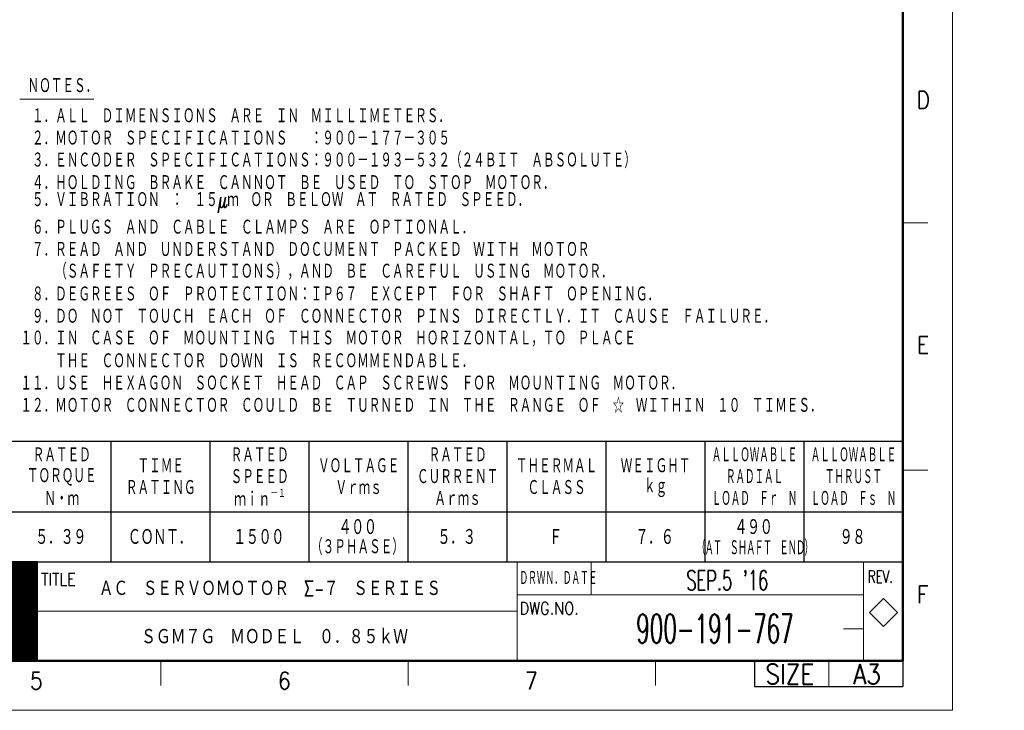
# Model space of a CAD drawing. Header units: millimetres. Extents: x 0 to 1076, y 0 to 742.
# Tile 110 of 127: x 579 to 1076, y 0 to 349. Entities that reach past the tile are written whole.
import ezdxf

# ---------------------------------------------------------------- set-up
doc = ezdxf.new("R2010")
doc.units = ezdxf.units.MM
doc.header["$LTSCALE"] = 0.454724
doc.layers.add('NoLayerName_001', color=7, linetype='Continuous')
doc.styles.get("Standard").update_dxf_attribs({"font": 'txt', "bigfont": 'extfont2'})

# ---------------------------------------------------------------- blocks, each defined once
blk = doc.blocks.new('JZB_0007')
at = {"layer": 'NoLayerName_001', "color": 3, "lineweight": 13}
for s, insert, char_height, attachment_point in [('\\A1;\\W0.8333;Ｋ．ＩＮＯＵＥ', (84.82, 14.64), 2.91, 5), ("\\A1;\\W0.6000;SEP.5 '16", (237.32, 14.64), 4, 5), ('\\A1;\\W0.8217;ＡＣ\u3000ＳＥＲＶＯＭＯＴＯＲ\u3000Σ-７\u3000ＳＥＲＩＥＳ', (110.32, 13.01), 3.27, 4), ('\\A1;\\W0.8333;Ｔ．ＨＩＲＯＳＥ', (84.82, 8.14), 2.91, 5), ('\\A1;\\W0.5500;900-191-767', (234.82, 4.89), 5.82, 5), ('\\A1;\\W0.8333;ＳＧＭ７Ｇ\u3000ＭＯＤＥＬ\u3000０．８５ｋＷ', (145.82, 3.26), 3.27, 5)]:
    blk.add_mtext(s, dxfattribs=dict(at, insert=insert, char_height=char_height, attachment_point=attachment_point))
blk = doc.blocks.new('*X110')
at = {"color": 7, "linetype": 'Continuous', "lineweight": 13}
for p, q in [((0, 19.8), (40, 19.8)), ((0, 19.65), (40, 19.65)), ((0, 19.5), (40, 19.5)), ((0, 19.35), (40, 19.35)), ((0, 19.2), (40, 19.2)), ((0, 19.05), (40, 19.05)), ((0, 18.9), (40, 18.9)), ((0, 18.75), (40, 18.75)), ((0, 18.6), (40, 18.6)), ((0, 18.45), (40, 18.45)), ((0, 18.3), (40, 18.3)), ((0, 18.15), (40, 18.15)), ((0, 18), (40, 18)), ((0, 17.85), (40, 17.85)), ((0, 17.7), (40, 17.7)), ((0, 17.55), (40, 17.55)), ((0, 17.4), (40, 17.4)), ((0, 17.25), (40, 17.25)), ((0, 17.1), (40, 17.1)), ((0, 16.95), (40, 16.95)), ((0, 16.8), (40, 16.8)), ((0, 16.65), (40, 16.65)), ((0, 16.5), (40, 16.5)), ((0, 16.35), (40, 16.35)), ((0, 16.2), (40, 16.2)), ((0, 16.05), (40, 16.05)), ((0, 15.9), (40, 15.9)), ((0, 15.75), (40, 15.75)), ((0, 15.6), (40, 15.6)), ((0, 15.45), (40, 15.45)), ((0, 15.3), (40, 15.3)), ((0, 15.15), (40, 15.15)), ((0, 15), (40, 15)), ((0, 14.85), (40, 14.85)), ((0, 14.7), (40, 14.7)), ((0, 14.55), (40, 14.55)), ((0, 14.4), (40, 14.4)), ((0, 14.25), (40, 14.25)), ((0, 14.1), (40, 14.1)), ((0, 13.95), (40, 13.95)), ((0, 13.8), (40, 13.8)), ((0, 13.65), (40, 13.65)), ((0, 13.5), (40, 13.5)), ((0, 13.35), (40, 13.35)), ((0, 13.2), (40, 13.2)), ((0, 13.05), (40, 13.05)), ((0, 12.9), (40, 12.9)), ((0, 12.75), (40, 12.75)), ((0, 12.6), (40, 12.6)), ((0, 12.45), (40, 12.45)), ((0, 12.3), (40, 12.3)), ((0, 12.15), (40, 12.15)), ((0, 12), (40, 12)), ((0, 11.85), (40, 11.85)), ((0, 11.7), (40, 11.7)), ((0, 11.55), (40, 11.55)), ((0, 11.4), (40, 11.4)), ((0, 11.25), (40, 11.25)), ((0, 11.1), (40, 11.1)), ((0, 10.95), (40, 10.95)), ((0, 10.8), (40, 10.8)), ((0, 10.65), (40, 10.65)), ((0, 10.5), (40, 10.5)), ((0, 10.35), (40, 10.35)), ((0, 10.2), (40, 10.2)), ((0, 10.05), (40, 10.05)), ((0, 9.9), (40, 9.9)), ((0, 9.75), (40, 9.75)), ((0, 9.6), (40, 9.6)), ((0, 9.45), (40, 9.45)), ((0, 9.3), (40, 9.3)), ((0, 9.15), (40, 9.15)), ((0, 9), (40, 9)), ((0, 8.85), (40, 8.85)), ((0, 8.7), (40, 8.7)), ((0, 8.55), (40, 8.55)), ((0, 8.4), (40, 8.4)), ((0, 8.25), (40, 8.25)), ((0, 8.1), (40, 8.1)), ((0, 7.95), (40, 7.95)), ((0, 7.8), (40, 7.8)), ((0, 7.65), (40, 7.65)), ((0, 7.5), (40, 7.5)), ((0, 7.35), (40, 7.35)), ((0, 7.2), (40, 7.2)), ((0, 7.05), (40, 7.05)), ((0, 6.9), (40, 6.9)), ((0, 6.75), (40, 6.75)), ((0, 6.6), (40, 6.6)), ((0, 6.45), (40, 6.45)), ((0, 6.3), (40, 6.3)), ((0, 6.15), (40, 6.15)), ((0, 6), (40, 6)), ((0, 5.85), (40, 5.85)), ((0, 5.7), (40, 5.7)), ((0, 5.55), (40, 5.55)), ((0, 5.4), (40, 5.4)), ((0, 5.25), (40, 5.25)), ((0, 5.1), (40, 5.1)), ((0, 4.95), (40, 4.95)), ((0, 4.8), (40, 4.8)), ((0, 4.65), (40, 4.65)), ((0, 4.5), (40, 4.5)), ((0, 4.35), (40, 4.35)), ((0, 4.2), (40, 4.2)), ((0, 4.05), (40, 4.05)), ((0, 3.9), (40, 3.9)), ((0, 3.75), (40, 3.75)), ((0, 3.6), (40, 3.6)), ((0, 3.45), (40, 3.45)), ((0, 3.3), (40, 3.3)), ((0, 3.15), (40, 3.15)), ((0, 3), (40, 3)), ((0, 2.85), (40, 2.85)), ((0, 2.7), (40, 2.7)), ((0, 2.55), (40, 2.55)), ((0, 2.4), (40, 2.4)), ((0, 2.25), (40, 2.25)), ((0, 2.1), (40, 2.1)), ((0, 1.95), (40, 1.95)), ((0, 1.8), (40, 1.8)), ((0, 1.65), (40, 1.65)), ((0, 1.5), (40, 1.5)), ((0, 1.35), (40, 1.35)), ((0, 1.2), (40, 1.2)), ((0, 1.05), (40, 1.05)), ((0, 0.9), (40, 0.9)), ((0, 0.75), (40, 0.75)), ((0, 0.6), (40, 0.6)), ((0, 0.45), (40, 0.45)), ((0, 0.3), (40, 0.3)), ((0, 0.15), (40, 0.15)), ((0, 0), (40, 0))]:
    blk.add_line(p, q, dxfattribs=at)
blk = doc.blocks.new('JZB_0008')
at = {"layer": 'NoLayerName_001', "color": 7, "linetype": 'Continuous', "lineweight": 25}
for p, q in [((210, 20), (170, 20)), ((210, 20), (210, 0)), ((170, 0), (210, 0))]:
    blk.add_line(p, q, dxfattribs=at)
blk.add_blockref('*X110', (170, 0.05))

msp = doc.modelspace()

# ---------------------------------------------------------------- linework, layer by layer
at = {"layer": 'NoLayerName_001', "color": 7, "linetype": 'Continuous', "lineweight": 13}
for p, q in [((1050, 0), (1050, 742.5)), ((867.499999, 58.33325), (867.5, 75)), ((1015.112444, 56.545796), (1008.041376, 49.474728)), ((1022.183512, 49.474728), (1015.112444, 56.545796)), ((1008.041376, 49.474728), (1015.112444, 42.40366)), ((1015.112444, 42.40366), (1022.183512, 49.474728)), ((987.5, 25), (987.5, 11.974728)), ((1050, 0), (0, 0))]:
    msp.add_line(p, q, dxfattribs=at)
at = {"layer": 'NoLayerName_001', "color": 7, "linetype": 'Continuous', "lineweight": 50}
for p, q in [((1025, 717.5), (1025, 25)), ((1025, 25), (62.5, 25))]:
    msp.add_line(p, q, dxfattribs=at)
at = {"layer": 'NoLayerName_001', "color": 4, "linetype": 'Continuous', "lineweight": 13}
msp.add_line((578.750029, 308.749982), (616.250027, 308.749982), dxfattribs=at)
at = {"layer": 'NoLayerName_001', "color": 2, "linetype": 'Continuous', "lineweight": 13}
for p, q in [((1025, 246.25), (1037.5, 246.25)), ((1037.5, 121.25), (1025, 121.25)), ((587.5, 25), (587.500001, 75)), ((830, 75), (829.999998, 25)), ((1005, 25), (1005, 75)), ((1005, 74.474727), (1005, 25)), ((587.5, 58.33325), (487.5, 58.33325)), ((830, 58.33325), (1005, 58.33325)), ((829.999999, 50), (587.500001, 50)), ((587.5, 41.671875), (487.499999, 41.671875)), ((1005, 41.141478), (995, 41.141478)), ((650, 25), (650, 12.5)), ((775, 25), (775, 12.5)), ((900, 25), (900, 12.5))]:
    msp.add_line(p, q, dxfattribs=at)
at = {"layer": 'NoLayerName_001', "color": 7, "linetype": 'Continuous', "lineweight": 25}
for p, q in [((412.500039, 135.999996), (1025, 135.999996)), ((625.000026, 75), (625.000026, 135.999996)), ((675.000022, 75), (675.000022, 135.999996)), ((725.000019, 75), (725.000019, 135.999996)), ((775.000016, 75), (775.000016, 135.999996)), ((825.000013, 75), (825.000013, 135.999996)), ((875.00001, 75), (875.00001, 135.999996)), ((925.000006, 75), (925.000006, 135.999996)), ((975.000003, 75), (975.000003, 135.999996)), ((1025, 75), (1025, 135.999996)), ((1025, 75), (1025, 125)), ((1025, 75), (1025, 125)), ((1025, 99.999998), (412.500039, 99.999998)), ((62.5, 75), (1025, 75)), ((412.5, 75), (1025, 75)), ((412.5, 75), (1025, 75)), ((412.500039, 75), (1025, 75)), ((950, 25), (950, 11.974728)), ((1025, 25), (1025, 12.5)), ((1025, 24.474728), (1025, 11.974728)), ((1025, 24.474728), (1025, 11.974728)), ((950, 11.974728), (1025, 11.974728))]:
    msp.add_line(p, q, dxfattribs=at)

# ---------------------------------------------------------------- block references
at = {"layer": 'NoLayerName_001', "xscale": 2.5, "yscale": 2.5, "zscale": 2.5}
for name, p in [('JZB_0008', (62.5, 25)), ('JZB_0007', (342.956238, 29.037499))]:
    msp.add_blockref(name, p, dxfattribs=at)

# ---------------------------------------------------------------- texts
at = {"layer": 'NoLayerName_001', "color": 7, "lineweight": 13}
for s, insert, char_height, attachment_point in [('\\A1;\\W0.6667;ＮＯＴＥＳ．', (600.333361, 315.499981), 8, 5), ('\\A1;\\W0.6667;\u3000１．ＡＬＬ\u3000ＤＩＭＥＮＳＩＯＮＳ\u3000ＡＲＥ\u3000ＩＮ\u3000ＭＩＬＬＩＭＥＴＥＲＳ．', (579.083363, 296.249983), 8, 7), ('\\A1;\\W0.6667;\u3000２．ＭＯＴＯＲ\u3000ＳＰＥＣＩＦＩＣＡＴＩＯＮＳ\u3000\u3000：９００－１７７－３０５', (579.083363, 284.999983), 8, 7), ('\\A1;\\W0.6667;\u3000３．ＥＮＣＯＤＥＲ\u3000ＳＰＥＣＩＦＩＣＡＴＩＯＮＳ：９００－１９３－５３２（２４ＢＩＴ\u3000ＡＢＳＯＬＵＴＥ）', (579.083363, 273.749984), 8, 7), ('\\A1;\\W0.6667;\u3000４．ＨＯＬＤＩＮＧ\u3000ＢＲＡＫＥ\u3000ＣＡＮＮＯＴ\u3000ＢＥ\u3000ＵＳＥＤ\u3000ＴＯ\u3000ＳＴＯＰ\u3000ＭＯＴＯＲ．', (579.083363, 262.499984), 8, 7), ('\\A1;\\W0.6667;\u3000５．ＶＩＢＲＡＴＩＯＮ\u3000：\u3000１５μｍ\u3000ＯＲ\u3000ＢＥＬＯＷ\u3000ＡＴ\u3000ＲＡＴＥＤ\u3000ＳＰＥＥＤ．', (579.083363, 251.249985), 8, 7), ('\\A1;\\W0.6667;\u3000６．ＰＬＵＧＳ\u3000ＡＮＤ\u3000ＣＡＢＬＥ\u3000ＣＬＡＭＰＳ\u3000ＡＲＥ\u3000ＯＰＴＩＯＮＡＬ．', (579.083363, 239.999986), 8, 7), ('\\A1;\\W0.6667;\u3000７．ＲＥＡＤ\u3000ＡＮＤ\u3000ＵＮＤＥＲＳＴＡＮＤ\u3000ＤＯＣＵＭＥＮＴ\u3000ＰＡＣＫＥＤ\u3000ＷＩＴＨ\u3000ＭＯＴＯＲ', (579.083363, 228.749986), 8, 7), ('\\A1;\\W0.6667;\u3000\u3000\u3000（ＳＡＦＥＴＹ\u3000ＰＲＥＣＡＵＴＩＯＮＳ），ＡＮＤ\u3000ＢＥ\u3000ＣＡＲＥＦＵＬ\u3000ＵＳＩＮＧ\u3000ＭＯＴＯＲ．', (579.083363, 217.499987), 8, 7), ('\\A1;\\W0.6667;\u3000８．ＤＥＧＲＥＥＳ\u3000ＯＦ\u3000ＰＲＯＴＥＣＴＩＯＮ：ＩＰ６７\u3000ＥＸＣＥＰＴ\u3000ＦＯＲ\u3000ＳＨＡＦＴ\u3000ＯＰＥＮＩＮＧ．', (579.083363, 206.249988), 8, 7), ('\\A1;\\W0.6667;\u3000９．ＤＯ\u3000ＮＯＴ\u3000ＴＯＵＣＨ\u3000ＥＡＣＨ\u3000ＯＦ\u3000ＣＯＮＮＥＣＴＯＲ\u3000ＰＩＮＳ\u3000ＤＩＲＥＣＴＬＹ．ＩＴ\u3000ＣＡＵＳＥ\u3000ＦＡＩＬＵＲＥ．', (579.083363, 194.999988), 8, 7), ('\\A1;\\W0.6667;１０．ＩＮ\u3000ＣＡＳＥ\u3000ＯＦ\u3000ＭＯＵＮＴＩＮＧ\u3000ＴＨＩＳ\u3000ＭＯＴＯＲ\u3000ＨＯＲＩＺＯＮＴＡＬ，ＴＯ\u3000ＰＬＡＣＥ', (579.083363, 183.749989), 8, 7), ('\\A1;\\W0.6667;\u3000\u3000\u3000ＴＨＥ\u3000ＣＯＮＮＥＣＴＯＲ\u3000ＤＯＷＮ\u3000ＩＳ\u3000ＲＥＣＯＭＭＥＮＤＡＢＬＥ．', (579.083363, 172.49999), 8, 7), ('\\A1;\\W0.6667;１１．ＵＳＥ\u3000ＨＥＸＡＧＯＮ\u3000ＳＯＣＫＥＴ\u3000ＨＥＡＤ\u3000ＣＡＰ\u3000ＳＣＲＥＷＳ\u3000ＦＯＲ\u3000ＭＯＵＮＴＩＮＧ\u3000ＭＯＴＯＲ．', (579.083363, 161.249991), 8, 7), ('\\A1;\\W0.6667;１２．ＭＯＴＯＲ\u3000ＣＯＮＮＥＣＴＯＲ\u3000ＣＯＵＬＤ\u3000ＢＥ\u3000ＴＵＲＮＥＤ\u3000ＩＮ\u3000ＴＨＥ\u3000ＲＡＮＧＥ\u3000ＯＦ\u3000☆\u3000ＷＩＴＨＩＮ\u3000１０\u3000ＴＩＭＥＳ．', (579.083363, 149.999991), 8, 7), ('\\A1;\\W0.6667;ＲＡＴＥＤ', (600.000027, 128.999997), 8, 5), ('\\A1;\\W0.6667;ＲＡＴＥＤ', (700.000021, 128.999997), 8, 5), ('\\A1;\\W0.6667;ＲＡＴＥＤ', (800.000015, 128.999997), 8, 5), ('\\A1;\\W0.5000;ＡＬＬＯＷＡＢＬＥ', (950.000005, 128.999998), 8, 5), ('\\A1;\\W0.5000;ＡＬＬＯＷＡＢＬＥ', (1000.000002, 128.999998), 8, 5), ('\\A1;\\W0.6667;ＴＩＭＥ', (650.000024, 123.499997), 8, 5), ('\\A1;\\W0.6667;ＶＯＬＴＡＧＥ', (750.000018, 123.499997), 8, 5), ('\\A1;\\W0.6667;ＴＨＥＲＭＡＬ', (850.000012, 123.499997), 8, 5), ('\\A1;\\W0.6667;ＷＥＩＧＨＴ', (900.000008, 123.499997), 8, 5), ('\\A1;\\W0.6667;ＴＯＲＱＵＥ', (600.000027, 117.999998), 8, 5), ('\\A1;\\W0.6667;ＳＰＥＥＤ', (700.000021, 117.999998), 8, 5), ('\\A1;\\W0.6667;ＣＵＲＲＥＮＴ', (800.000015, 117.999998), 8, 5), ('\\A1;\\W0.5000;ＲＡＤＩＡＬ', (950.000005, 117.999998), 8, 5), ('\\A1;\\W0.5000;ＴＨＲＵＳＴ', (1000.000002, 117.999998), 8, 5), ('\\A1;\\W0.6667;ＲＡＴＩＮＧ', (650.000024, 112.499998), 8, 5), ('\\A1;\\W0.6667;Ｖｒｍｓ', (750.000018, 112.499998), 8, 5), ('\\A1;\\W0.6667;ＣＬＡＳＳ', (850.000011, 112.499998), 8, 5), ('\\A1;\\W0.6667;ｋｇ', (900.000008, 112.499998), 8, 5), ('\\A1;\\W0.6667;Ｎ・ｍ', (600.000027, 106.999998), 8, 5), ('\\A1;\\W0.6957;ｍｉｎ{\\A1;\\H0.50x;\\S－１^ ;}', (700.114604, 106.999998), 8, 5), ('\\A1;\\W0.6667;Ａｒｍｓ', (800.000014, 106.999998), 8, 5), ('\\A1;\\W0.5000;ＬＯＡＤ\u3000Ｆｒ\u3000Ｎ', (950.000005, 106.999999), 8, 5), ('\\A1;\\W0.5000;ＬＯＡＤ\u3000Ｆｓ\u3000Ｎ', (1000.000002, 106.999999), 8, 5), ('\\A1;\\W0.7152;\\T0.9595;４００', (749.397639, 92.5), 8.5, 5), ('\\A1;\\W0.7152;\\T0.9595;４９０', (949.397639, 92.499998), 8.5, 5), ('\\A1;\\W0.7152;\\T0.9595;５．３９', (599.397638, 87.499998), 8.5, 5), ('\\A1;\\W0.7152;\\T0.9595;ＣＯＮＴ．', (649.397638, 87.499998), 8.5, 5), ('\\A1;\\W0.7152;\\T0.9595;１５００', (699.397638, 87.499998), 8.5, 5), ('\\A1;\\W0.7152;\\T0.9595;５．３', (799.39764, 87.499998), 8.5, 5), ('\\A1;\\W0.7152;\\T0.9595;Ｆ', (849.39764, 87.499998), 8.5, 5), ('\\A1;\\W0.7152;\\T0.9595;７．６', (899.397639, 87.499998), 8.5, 5), ('\\A1;\\W0.7152;\\T0.9595;９８', (999.397639, 87.499998), 8.5, 5), ('\\A1;\\W0.6667;（３ＰＨＡＳＥ）', (749.397639, 82.5), 8, 5), ('\\A1;\\W0.4167;\\T0.9000;（ＡＴ\u3000ＳＨＡＦＴ\u3000ＥＮＤ）', (950.000006, 82.000001), 8, 5), ('\\A1;\\W0.8600;DWG.NO.', (831.270922, 48.395435), 6.25, 7)]:
    msp.add_mtext(s, dxfattribs=dict(at, insert=insert, char_height=char_height, attachment_point=attachment_point))
at = {"layer": 'NoLayerName_001', "color": 2, "lineweight": 13}
for s, insert, char_height, attachment_point in [('\\A1;\\W0.8600;D', (1031.944092, 303.925665), 8.75, 7), ('\\A1;\\W0.8600;E', (1032.045525, 180.137468), 8.75, 7), ('\\A1;\\W0.4167;ＤＲＷＮ．ＤＡＴＥ', (831.270922, 63.062935), 7.5, 7), ('\\A1;\\W0.7000;REV.', (1007.20969, 64.436972), 6.25, 7), ('\\A1;\\W0.8600;TITLE', (589.603529, 63.08228), 6.25, 7), ('\\A1;\\W0.8600;F', (1032.139447, 54.160837), 8.75, 7), ('\\A1;\\W0.8600;SIZE', (967.823904, 13.224726), 10, 8), ('\\A1;\\W0.8600;A3', (1006.820673, 13.224725), 10, 8), ('\\A1;\\W0.8600;5', (583.88568, 10.56516), 8.75, 7), ('\\A1;\\W0.8600;6', (709.203315, 10.57834), 8.75, 7), ('\\A1;\\W0.8600;7', (833.978558, 10.57834), 8.75, 7)]:
    msp.add_mtext(s, dxfattribs=dict(at, insert=insert, char_height=char_height, attachment_point=attachment_point))

doc.saveas('drawing.dxf')
